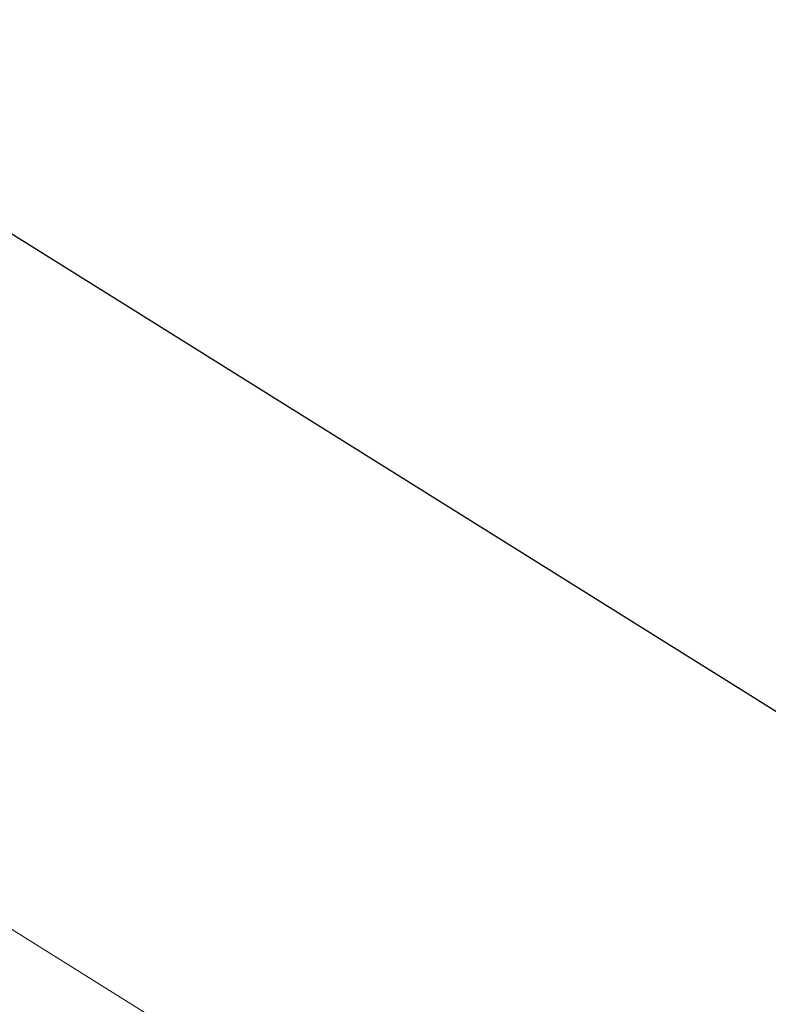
# Model space of a CAD drawing. Header units: millimetres. Extents: x 8 to 717, y 12 to 440.
# Tile 71 of 159: x 87.85 to 88.484, y 406.726 to 407.561. Entities that reach past the tile are written whole.
import ezdxf

# ---------------------------------------------------------------- set-up
doc = ezdxf.new("R2010")
doc.units = ezdxf.units.MM

msp = doc.modelspace()

# ---------------------------------------------------------------- linework, layer by layer
at = {"color": 7, "linetype": 'Continuous', "lineweight": 30}
msp.add_line((85.86763, 408.61341), (89.87621, 406.10857), dxfattribs=at)
at = {"color": 252, "linetype": 'Continuous', "lineweight": 0}
msp.add_line((89.58198, 405.70251), (85.60622, 408.18683), dxfattribs=at)
for points, knots in [([(88.20611, 408.71189), (88.26412, 408.67642), (88.3802, 408.60546), (88.55408, 408.49926), (88.72731, 408.39347), (88.89069, 408.29363), (89.04412, 408.1998), (89.18756, 408.11206), (89.32924, 408.02538), (89.46846, 407.94018), (89.60453, 407.85689), (89.73047, 407.77977), (89.84639, 407.70878), (89.95274, 407.64365), (90.05526, 407.58085), (90.15739, 407.51828), (90.25802, 407.4566), (90.35619, 407.39644), (90.44806, 407.34013), (90.5332, 407.28792), (90.61125, 407.24007), (90.68397, 407.19546), (90.7505, 407.15462), (90.81062, 407.11769), (90.86268, 407.08567), (90.90691, 407.05842), (90.94098, 407.03738), (90.96689, 407.02134), (90.98408, 407.01066), (90.99894, 407.00138), (91.0112, 406.99367), (91.02096, 406.98743), (91.02635, 406.98391), (91.0272, 406.98321), (91.02758, 406.98289)], [0, 0, 0, 0, 0.038399, 0.076834, 0.115261, 0.15365, 0.1862, 0.218847, 0.251525, 0.284181, 0.316779, 0.349297, 0.377102, 0.404948, 0.432791, 0.460592, 0.49166, 0.522844, 0.554093, 0.585349, 0.61655, 0.647629, 0.681474, 0.715395, 0.749357, 0.783308, 0.817178, 0.84391, 0.870642, 0.887565, 0.917056, 0.946556, 0.976049, 1, 1, 1, 1]), ([(87.86133, 408.14768), (87.91111, 408.11733), (88.01067, 408.05662), (88.16031, 407.96572), (88.30977, 407.87484), (88.44787, 407.791), (88.57405, 407.71444), (88.68831, 407.64517), (88.80201, 407.57625), (88.91471, 407.50797), (89.02586, 407.44063), (89.12659, 407.37956), (89.21704, 407.32468), (89.29802, 407.27549), (89.37634, 407.22785), (89.45383, 407.18059), (89.52949, 407.13433), (89.6026, 407.0895), (89.67164, 407.04702), (89.73606, 407.0072), (89.79565, 406.97021), (89.84835, 406.93736), (89.8946, 406.90843), (89.935, 406.88303), (89.97108, 406.86026), (90.00289, 406.84009), (90.03057, 406.82246), (90.05788, 406.80498), (90.08256, 406.78905), (90.10251, 406.77601), (90.11532, 406.76737), (90.12088, 406.7635), (90.12162, 406.76264), (90.12159, 406.7626), (90.12159, 406.7626)], [0, 0, 0, 0, 0.040804, 0.081606, 0.122704, 0.163799, 0.195869, 0.227953, 0.260016, 0.292838, 0.325683, 0.358496, 0.38455, 0.410604, 0.436966, 0.463328, 0.492, 0.5207, 0.549373, 0.579092, 0.608841, 0.638565, 0.666204, 0.693863, 0.721506, 0.749718, 0.777946, 0.806162, 0.847876, 0.889593, 0.931708, 0.973825, 0.999986, 1, 1, 1, 1])]:
    msp.add_open_spline(points, degree=3, knots=knots, dxfattribs=at)

doc.saveas('drawing.dxf')
